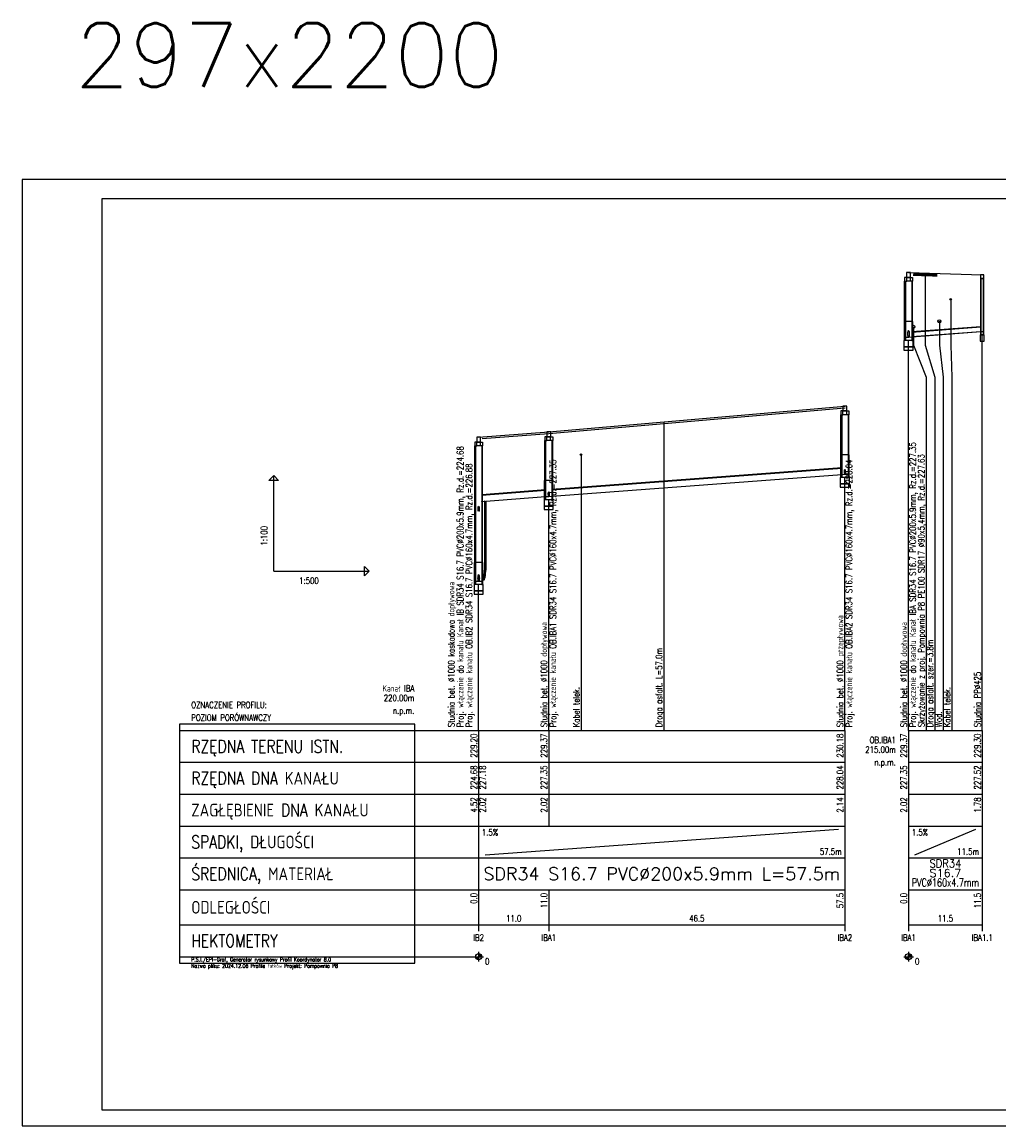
# Model space of a CAD drawing. Header units: metres. Extents: x -25 to 2175, y -3394 to -342.
# Tile 1 of 52: x -25 to 282, y -3394 to -3047. Entities that reach past the tile are written whole.
import ezdxf
from ezdxf.enums import TextEntityAlignment as Align

# ---------------------------------------------------------------- set-up
doc = ezdxf.new("R2010")
doc.units = ezdxf.units.M
doc.header["$LTSCALE"] = 0.2
doc.layers.get('0').update_dxf_attribs({"color": 8, "linetype": 'CONTINUOUS'})
for name, color, linetype in [('Linie_tabeli', 7, 'CONTINUOUS'), ('Pompownia_P8_Armatura', 7, 'CONTINUOUS'), ('Pompownia_P8_Liczby', 7, 'CONTINUOUS'), ('Pompownia_P8_Linie_opisowe', 7, 'CONTINUOUS'), ('Pompownia_P8_Linie_tabeli', 7, 'CONTINUOUS'), ('Pompownia_P8_Odcinki', 7, 'CONTINUOUS'), ('Pompownia_P8_Opis_PZ', 7, 'CONTINUOUS'), ('Pompownia_P8_Opis_skrz', 1, 'CONTINUOUS'), ('Pompownia_P8_Opis_uzbr_n', 7, 'CONTINUOUS'), ('Pompownia_P8_Opis_wl', 7, 'CONTINUOUS'), ('Pompownia_P8_Teren_istn', 3, 'CONTINUOUS'), ('Pompownia_P8_Uzbr_nadz', 7, 'CONTINUOUS'), ('Pompownia_P8_Uzbr_podz', 7, 'CONTINUOUS'), ('Pompownia_P8_Wezly', 7, 'CONTINUOUS'), ('warstwa_nr_0', 8, 'CONTINUOUS')]:
    doc.layers.add(name, color=color, linetype=linetype)
doc.styles.get("Standard").update_dxf_attribs({"font": 'simplex.shx'})

msp = doc.modelspace()

# ---------------------------------------------------------------- linework, layer by layer
at = {"layer": 'Linie_tabeli'}
msp.add_lwpolyline([(0.29, -3388.66), (2169.29, -3388.66), (2169.29, -3102.66), (0.29, -3102.66)], close=True, dxfattribs=at)
at = {"layer": 'Pompownia_P8_Armatura'}
for p, q in [((120.23, -3220.58), (120.23, -3222.38)), ((120.5, -3219.23), (120.86, -3219.23))]:
    msp.add_line(p, q, dxfattribs=at)
for points in [[(120.53, -3219.23), (120.53, -3197.6), (120.51, -3197.6), (120.51, -3219.23)], [(120.83, -3219.23), (120.83, -3197.6), (120.84, -3197.6), (120.84, -3219.23)], [(119.63, -3220.73), (120.23, -3220.73), (120.23, -3220.65), (119.63, -3220.65)], [(119.63, -3222.23), (120.23, -3222.23), (120.23, -3222.3), (119.63, -3222.3)]]:
    msp.add_lwpolyline(points, close=True, dxfattribs=at)
for points in [[(120.23, -3220.73), (120.28, -3220.71), (120.32, -3220.65), (120.37, -3220.56), (120.41, -3220.44), (120.44, -3220.29), (120.47, -3220.11), (120.5, -3219.91), (120.52, -3219.69), (120.53, -3219.46), (120.53, -3219.23)], [(120.23, -3220.65), (120.27, -3220.63), (120.32, -3220.58), (120.36, -3220.5), (120.4, -3220.38), (120.43, -3220.24), (120.46, -3220.07), (120.48, -3219.87), (120.5, -3219.67), (120.51, -3219.45), (120.51, -3219.23)], [(120.23, -3222.23), (120.32, -3222.19), (120.42, -3222.08), (120.5, -3221.9), (120.58, -3221.65), (120.65, -3221.35), (120.72, -3220.99), (120.76, -3220.59), (120.8, -3220.15), (120.82, -3219.7), (120.83, -3219.23)], [(120.23, -3222.3), (120.33, -3222.26), (120.42, -3222.15), (120.51, -3221.97), (120.59, -3221.72), (120.66, -3221.4), (120.73, -3221.03), (120.78, -3220.62), (120.81, -3220.18), (120.84, -3219.71), (120.84, -3219.23)]]:
    msp.add_lwpolyline(points, dxfattribs=at)
at = {"layer": 'Pompownia_P8_Liczby'}
for p, q in [((117.96, -3341.28), (119.3, -3339.79)), ((117.96, -3341.28), (119.3, -3339.79)), ((117.96, -3341.28), (119.3, -3339.79)), ((118.01, -3341.33), (119.25, -3339.75)), ((118.01, -3341.33), (119.25, -3339.75)), ((118.01, -3341.33), (119.25, -3339.75)), ((118.07, -3341.37), (119.19, -3339.71)), ((118.07, -3341.37), (119.19, -3339.71)), ((118.07, -3341.37), (119.19, -3339.71)), ((118.13, -3341.4), (119.13, -3339.67)), ((118.13, -3341.4), (119.13, -3339.67)), ((118.13, -3341.4), (119.13, -3339.67)), ((118.19, -3341.44), (119.07, -3339.64)), ((118.19, -3341.44), (119.07, -3339.64)), ((118.19, -3341.44), (119.07, -3339.64)), ((118.26, -3341.46), (119, -3339.61)), ((118.26, -3341.46), (119, -3339.61)), ((118.26, -3341.46), (119, -3339.61)), ((118.32, -3341.49), (118.94, -3339.59)), ((118.32, -3341.49), (118.94, -3339.59)), ((118.32, -3341.49), (118.94, -3339.59)), ((118.39, -3341.51), (118.87, -3339.57)), ((118.39, -3341.51), (118.87, -3339.57)), ((118.39, -3341.51), (118.87, -3339.57)), ((118.46, -3341.52), (118.8, -3339.55)), ((118.46, -3341.52), (118.8, -3339.55)), ((118.46, -3341.52), (118.8, -3339.55)), ((118.53, -3341.53), (118.73, -3339.54)), ((118.53, -3341.53), (118.73, -3339.54)), ((118.53, -3341.53), (118.73, -3339.54)), ((118.59, -3341.54), (118.66, -3339.54)), ((118.59, -3341.54), (118.66, -3339.54)), ((118.59, -3341.54), (118.66, -3339.54)), ((118.63, -3339.04), (118.63, -3342.04)), ((118.63, -3339.04), (118.63, -3342.04)), ((118.63, -3339.04), (118.63, -3342.04)), ((252.93, -3341.28), (254.27, -3339.79)), ((252.98, -3341.33), (254.21, -3339.75)), ((253.04, -3341.37), (254.16, -3339.71)), ((253.1, -3341.4), (254.1, -3339.67)), ((253.16, -3341.44), (254.04, -3339.64)), ((253.22, -3341.46), (253.97, -3339.61)), ((253.29, -3341.49), (253.91, -3339.59)), ((253.36, -3341.51), (253.84, -3339.57)), ((253.42, -3341.52), (253.77, -3339.55)), ((253.49, -3341.53), (253.7, -3339.54)), ((253.56, -3341.54), (253.63, -3339.54)), ((253.6, -3339.04), (253.6, -3342.04)), ((117.13, -3340.54), (120.13, -3340.54)), ((117.13, -3340.54), (120.13, -3340.54)), ((117.13, -3340.54), (120.13, -3340.54)), ((117.63, -3340.61), (119.63, -3340.47)), ((117.63, -3340.61), (119.63, -3340.47)), ((117.63, -3340.61), (119.63, -3340.47)), ((117.64, -3340.68), (119.62, -3340.4)), ((117.64, -3340.68), (119.62, -3340.4)), ((117.64, -3340.68), (119.62, -3340.4)), ((117.65, -3340.75), (119.61, -3340.33)), ((117.65, -3340.75), (119.61, -3340.33)), ((117.65, -3340.75), (119.61, -3340.33)), ((117.67, -3340.81), (119.59, -3340.26)), ((117.67, -3340.81), (119.59, -3340.26)), ((117.67, -3340.81), (119.59, -3340.26)), ((117.69, -3340.88), (119.57, -3340.2)), ((117.69, -3340.88), (119.57, -3340.2)), ((117.69, -3340.88), (119.57, -3340.2)), ((117.72, -3340.94), (119.54, -3340.13)), ((117.72, -3340.94), (119.54, -3340.13)), ((117.72, -3340.94), (119.54, -3340.13)), ((117.75, -3341.01), (119.51, -3340.07)), ((117.75, -3341.01), (119.51, -3340.07)), ((117.75, -3341.01), (119.51, -3340.07)), ((117.78, -3341.07), (119.48, -3340.01)), ((117.78, -3341.07), (119.48, -3340.01)), ((117.78, -3341.07), (119.48, -3340.01)), ((117.82, -3341.12), (119.44, -3339.95)), ((117.82, -3341.12), (119.44, -3339.95)), ((117.82, -3341.12), (119.44, -3339.95)), ((117.86, -3341.18), (119.4, -3339.89)), ((117.86, -3341.18), (119.4, -3339.89)), ((117.86, -3341.18), (119.4, -3339.89)), ((117.91, -3341.23), (119.35, -3339.84)), ((117.91, -3341.23), (119.35, -3339.84)), ((117.91, -3341.23), (119.35, -3339.84)), ((252.1, -3340.54), (255.1, -3340.54)), ((252.6, -3340.61), (254.6, -3340.47)), ((252.61, -3340.68), (254.59, -3340.4)), ((252.62, -3340.75), (254.58, -3340.33)), ((252.64, -3340.81), (254.56, -3340.26)), ((252.66, -3340.88), (254.54, -3340.2)), ((252.68, -3340.94), (254.51, -3340.13)), ((252.72, -3341.01), (254.48, -3340.07)), ((252.75, -3341.07), (254.45, -3340.01)), ((252.79, -3341.12), (254.41, -3339.95)), ((252.83, -3341.18), (254.36, -3339.89)), ((252.88, -3341.23), (254.32, -3339.84))]:
    msp.add_line(p, q, dxfattribs=at)
for centre in [(118.63, -3340.54), (118.63, -3340.54), (118.63, -3340.54), (253.6, -3340.54)]:
    msp.add_circle(centre, 1, dxfattribs=at)
at = {"layer": 'Pompownia_P8_Linie_opisowe'}
for p, q in [((176.73, -3172.69), (176.73, -3269.54)), ((150.79, -3182.95), (150.79, -3269.54))]:
    msp.add_line(p, q, dxfattribs=at)
for points in [[(258.84, -3126), (258.84, -3148.66), (261.8, -3158.66), (261.8, -3269.54)], [(266.82, -3134.24), (266.82, -3148.66), (267.2, -3158.66), (267.2, -3269.54)], [(263.28, -3141.13), (263.28, -3148.66), (264.5, -3158.66), (264.5, -3269.54)], [(255.13, -3143.23), (255.13, -3148.66), (259.1, -3158.66), (259.1, -3269.54)]]:
    msp.add_lwpolyline(points, dxfattribs=at)
at = {"layer": 'Pompownia_P8_Linie_tabeli'}
for p, q in [((54.28, -3219.54), (54.28, -3189.54)), ((54.28, -3219.54), (84.28, -3219.54)), ((24.71, -3269.54), (118.63, -3269.54)), ((118.63, -3269.54), (233.6, -3269.54)), ((118.63, -3269.54), (118.63, -3299.54)), ((118.63, -3269.54), (118.63, -3330.54)), ((140.63, -3269.54), (140.63, -3299.54)), ((233.6, -3269.54), (233.6, -3299.54)), ((233.6, -3269.54), (233.6, -3330.54)), ((253.6, -3269.54), (276.73, -3269.54)), ((253.6, -3269.54), (253.6, -3299.54)), ((253.6, -3269.54), (253.6, -3330.54)), ((276.73, -3269.54), (276.73, -3299.54)), ((276.73, -3269.54), (276.73, -3330.54)), ((24.71, -3279.54), (118.63, -3279.54)), ((118.63, -3279.54), (233.6, -3279.54)), ((253.6, -3279.54), (276.73, -3279.54)), ((24.71, -3289.54), (118.63, -3289.54)), ((118.63, -3289.54), (233.6, -3289.54)), ((253.6, -3289.54), (276.73, -3289.54)), ((24.71, -3299.54), (118.63, -3299.54)), ((118.63, -3299.54), (233.6, -3299.54)), ((118.63, -3299.54), (118.63, -3309.54)), ((120.63, -3308.54), (231.6, -3300.54)), ((233.6, -3299.54), (233.6, -3309.54)), ((253.6, -3299.54), (276.73, -3299.54)), ((253.6, -3299.54), (253.6, -3309.54)), ((255.6, -3308.54), (274.73, -3300.54)), ((276.73, -3299.54), (276.73, -3309.54)), ((24.71, -3309.54), (118.63, -3309.54)), ((118.63, -3309.54), (233.6, -3309.54)), ((233.6, -3309.54), (233.6, -3319.54)), ((253.6, -3309.54), (276.73, -3309.54)), ((276.73, -3309.54), (276.73, -3319.54)), ((24.71, -3319.54), (118.63, -3319.54)), ((118.63, -3319.54), (233.6, -3319.54)), ((118.63, -3319.54), (118.63, -3332.54)), ((140.63, -3319.54), (140.63, -3332.54)), ((233.6, -3319.54), (233.6, -3332.54)), ((253.6, -3319.54), (276.73, -3319.54)), ((253.6, -3319.54), (253.6, -3332.54)), ((276.73, -3319.54), (276.73, -3332.54)), ((24.71, -3330.54), (118.63, -3330.54)), ((118.63, -3330.54), (233.6, -3330.54)), ((253.6, -3330.54), (276.73, -3330.54)), ((24.71, -3340.54), (118.63, -3340.54))]:
    msp.add_line(p, q, dxfattribs=at)
for points in [[(276.73, -3269.54), (276.73, -3145.37)], [(253.6, -3269.54), (253.6, -3147.15)], [(233.6, -3269.54), (233.6, -3190.18)], [(140.63, -3269.54), (140.63, -3197.15)], [(118.63, -3269.54), (118.63, -3223.75)]]:
    msp.add_lwpolyline(points, dxfattribs=at)
for points in [[(54.28, -3189.54), (55.78, -3191.04), (52.78, -3191.04)], [(84.28, -3219.54), (82.78, -3221.04), (82.78, -3218.04)], [(24.71, -3342.54), (98.63, -3342.54), (98.63, -3267.54), (24.71, -3267.54)]]:
    msp.add_lwpolyline(points, close=True, dxfattribs=at)
at = {"layer": 'Pompownia_P8_Odcinki'}
for points in [[(254.6, -3144.5), (276.3, -3142.87), (276.3, -3142.82), (254.6, -3144.45)], [(254.6, -3146), (276.3, -3144.37), (276.3, -3144.42), (254.6, -3146.05)], [(141.63, -3194), (232.6, -3187.18), (232.6, -3187.08), (141.63, -3193.9)], [(141.63, -3196), (232.6, -3189.18), (232.6, -3189.28), (141.63, -3196.1)], [(119.63, -3195.65), (139.63, -3194.15), (139.63, -3194.05), (119.63, -3195.55)], [(119.63, -3197.65), (139.63, -3196.15), (139.63, -3196.25), (119.63, -3197.75)]]:
    msp.add_lwpolyline(points, close=True, dxfattribs=at)
at = {"layer": 'Pompownia_P8_Opis_wl'}
for centre, major_axis in [((253.6, -3145.08), (0, -1.1)), ((253.6, -3145.08), (0, -1)), ((233.6, -3188.35), (0, -0.8)), ((233.6, -3188.35), (0, -0.753)), ((140.63, -3195.32), (0, -0.8)), ((140.63, -3195.32), (0, -0.753)), ((118.63, -3199.97), (0, -0.8)), ((118.63, -3199.97), (0, -0.753)), ((118.63, -3221.73), (0, -1.1)), ((118.63, -3221.73), (0, -1))]:
    msp.add_ellipse(centre, major_axis=major_axis, ratio=0.2, dxfattribs=at)
at = {"layer": 'Pompownia_P8_Teren_istn'}
for points in [[(253.6, -3125.84), (276.73, -3126.54)], [(118.63, -3177.54), (140.63, -3175.84), (233.6, -3167.74)]]:
    msp.add_lwpolyline(points, dxfattribs=at)
at = {"layer": 'Pompownia_P8_Uzbr_nadz'}
msp.add_lwpolyline([(255.04, -3126.38, 1, 1, 0), (262.64, -3126.61, 1, 1, 0)], format="xyseb", dxfattribs=at)
msp.add_lwpolyline([(119.73, -3177.95), (140.63, -3176.34), (233.6, -3168.24), (233.73, -3168.24)], dxfattribs=at)
at = {"layer": 'Pompownia_P8_Uzbr_podz'}
for centre, radius in [((266.82, -3134.24), 0.25), ((263.28, -3141.13), 0.472), ((263.28, -3141.13), 0.45), ((255.13, -3142.83), 0.45), ((255.13, -3142.83), 0.396), ((150.79, -3182.95), 0.25)]:
    msp.add_circle(centre, radius, dxfattribs=at)
at = {"layer": 'Pompownia_P8_Wezly'}
for p, q in [((254.2, -3127.34), (253, -3127.34)), ((254.2, -3128.54), (253, -3128.54)), ((254.72, -3141.14), (252.48, -3141.14)), ((234.2, -3169.24), (233, -3169.24)), ((234.2, -3170.44), (233, -3170.44)), ((119.23, -3179.04), (118.03, -3179.04)), ((119.23, -3180.24), (118.03, -3180.24)), ((141.23, -3177.34), (140.03, -3177.34)), ((141.23, -3178.54), (140.03, -3178.54)), ((234.72, -3183.04), (232.48, -3183.04)), ((141.75, -3191.14), (139.51, -3191.14)), ((119.75, -3216.84), (117.51, -3216.84))]:
    msp.add_line(p, q, dxfattribs=at)
for points in [[(253, -3127.34), (252.35, -3127.34), (252.35, -3128.54), (253, -3128.54)], [(252.97, -3127.34), (254.22, -3127.34), (254.22, -3125.84), (252.97, -3125.84)], [(254.2, -3127.34), (254.85, -3127.34), (254.85, -3128.54), (254.2, -3128.54)], [(276.19, -3127.74), (277.26, -3127.74), (277.26, -3126.54), (276.19, -3126.54)], [(276.19, -3145.37), (277.26, -3145.37), (277.26, -3127.74), (276.19, -3127.74)], [(276.3, -3145.37), (277.15, -3145.37), (277.15, -3127.74), (276.3, -3127.74)], [(252.6, -3141.14), (252.35, -3141.14), (252.35, -3128.54), (252.6, -3128.54)], [(254.6, -3141.14), (254.85, -3141.14), (254.85, -3128.54), (254.6, -3128.54)], [(252.6, -3147.15), (252.28, -3147.15), (252.28, -3141.14), (252.6, -3141.14)], [(254.6, -3147.15), (254.92, -3147.15), (254.92, -3141.14), (254.6, -3141.14)], [(276.11, -3147.37), (277.34, -3147.37), (277.34, -3145.37), (276.11, -3145.37)], [(276.73, -3145.37), (276.3, -3145.37), (276.3, -3144.37), (276.73, -3144.34), (277.15, -3144.34), (277.15, -3145.37)], [(252.16, -3149.15), (255.04, -3149.15), (255.04, -3147.15), (252.16, -3147.15)], [(252.16, -3150.15), (255.04, -3150.15), (255.04, -3149.15), (252.16, -3149.15)], [(253.6, -3147.15), (252.6, -3147.15), (252.6, -3146.08), (253.6, -3146.08), (254.6, -3146), (254.6, -3147.15)], [(233, -3169.24), (232.35, -3169.24), (232.35, -3170.44), (233, -3170.44)], [(232.97, -3169.24), (234.22, -3169.24), (234.22, -3167.74), (232.97, -3167.74)], [(234.2, -3169.24), (234.85, -3169.24), (234.85, -3170.44), (234.2, -3170.44)], [(232.6, -3183.04), (232.35, -3183.04), (232.35, -3170.44), (232.6, -3170.44)], [(234.6, -3183.04), (234.85, -3183.04), (234.85, -3170.44), (234.6, -3170.44)], [(140.01, -3177.34), (141.26, -3177.34), (141.26, -3175.84), (140.01, -3175.84)], [(118.03, -3179.04), (117.38, -3179.04), (117.38, -3180.24), (118.03, -3180.24)], [(117.63, -3216.84), (117.38, -3216.84), (117.38, -3180.24), (117.63, -3180.24)], [(118.01, -3179.04), (119.25, -3179.04), (119.25, -3177.54), (118.01, -3177.54)], [(119.23, -3179.04), (119.88, -3179.04), (119.88, -3180.24), (119.23, -3180.24)], [(119.63, -3216.84), (119.88, -3216.84), (119.88, -3180.24), (119.63, -3180.24)], [(140.03, -3177.34), (139.38, -3177.34), (139.38, -3178.54), (140.03, -3178.54)], [(139.63, -3191.14), (139.38, -3191.14), (139.38, -3178.54), (139.63, -3178.54)], [(141.23, -3177.34), (141.88, -3177.34), (141.88, -3178.54), (141.23, -3178.54)], [(141.63, -3191.14), (141.88, -3191.14), (141.88, -3178.54), (141.63, -3178.54)], [(232.6, -3190.18), (232.28, -3190.18), (232.28, -3183.04), (232.6, -3183.04)], [(234.6, -3190.18), (234.92, -3190.18), (234.92, -3183.04), (234.6, -3183.04)], [(232.16, -3192.18), (235.04, -3192.18), (235.04, -3190.18), (232.16, -3190.18)], [(233.6, -3190.18), (232.6, -3190.18), (232.6, -3189.18), (233.6, -3189.1), (234.6, -3189.1), (234.6, -3190.18)], [(139.63, -3197.15), (139.31, -3197.15), (139.31, -3191.14), (139.63, -3191.14)], [(141.63, -3197.15), (141.95, -3197.15), (141.95, -3191.14), (141.63, -3191.14)], [(232.16, -3193.18), (235.04, -3193.18), (235.04, -3192.18), (232.16, -3192.18)], [(139.19, -3199.15), (142.07, -3199.15), (142.07, -3197.15), (139.19, -3197.15)], [(140.63, -3197.15), (139.63, -3197.15), (139.63, -3196.15), (140.63, -3196.08), (141.63, -3196), (141.63, -3197.15)], [(139.19, -3200.15), (142.07, -3200.15), (142.07, -3199.15), (139.19, -3199.15)], [(117.63, -3223.75), (117.31, -3223.75), (117.31, -3216.84), (117.63, -3216.84)], [(119.63, -3223.75), (119.95, -3223.75), (119.95, -3216.84), (119.63, -3216.84)], [(117.19, -3225.75), (120.07, -3225.75), (120.07, -3223.75), (117.19, -3223.75)], [(118.63, -3223.75), (117.63, -3223.75), (117.63, -3222.73), (118.63, -3222.73), (119.63, -3222.65), (119.63, -3223.75)], [(117.19, -3226.75), (120.07, -3226.75), (120.07, -3225.75), (117.19, -3225.75)]]:
    msp.add_lwpolyline(points, close=True, dxfattribs=at)
at = {"layer": 'warstwa_nr_0'}
msp.add_lwpolyline([(-24.71, -3393.66), (2175.29, -3393.66), (2175.29, -3096.66), (-24.71, -3096.66)], close=True, dxfattribs=at)

# ---------------------------------------------------------------- texts
at = {"lineweight": 18, "insert": (-8.13, -3047.56), "char_height": 20, "width": 121.6463, "attachment_point": 1}
msp.add_mtext('297x2200', dxfattribs=at)
at = {"layer": 'Pompownia_P8_Liczby', "width": 0.8}
msp.add_text('1:100', height=2, rotation=90, dxfattribs=at).set_placement((52.28, -3211.54))
for s, p in [('1:500', (62.28, -3223.54)), ('1.5%', (119.63, -3302.54)), ('1.5%', (254.6, -3302.54)), ('0', (120.63, -3343.04)), ('0', (120.63, -3343.04)), ('0', (120.63, -3343.04)), ('0', (255.6, -3343.04))]:
    msp.add_text(s, height=2, dxfattribs=at).set_placement(p)
for s, p in [('229.20', (118.13, -3270.54)), ('229.37', (140.13, -3270.54)), ('230.18', (233.1, -3270.54)), ('229.37', (253.1, -3270.54)), ('229.30', (276.23, -3270.54)), ('224.68', (118.13, -3280.54)), ('227.18', (120.88, -3280.54)), ('227.35', (140.13, -3280.54)), ('228.04', (233.1, -3280.54)), ('227.35', (253.1, -3280.54)), ('227.52', (276.23, -3280.54)), ('4.52', (118.13, -3290.54)), ('2.02', (120.88, -3290.54)), ('2.02', (140.13, -3290.54)), ('2.14', (233.1, -3290.54)), ('2.02', (253.1, -3290.54)), ('1.78', (276.23, -3290.54)), ('0.0', (118.13, -3320.54)), ('11.0', (140.13, -3320.54)), ('57.5', (233.1, -3320.54)), ('0.0', (253.1, -3320.54)), ('11.5', (276.23, -3320.54))]:
    msp.add_text(s, height=2, rotation=90, dxfattribs=at).set_placement(p, align=Align.RIGHT)
for s, p in [('57.5m', (232.6, -3308.54)), ('11.5m', (275.73, -3308.54))]:
    msp.add_text(s, height=2, dxfattribs=at).set_placement(p, align=Align.RIGHT)
at = {"layer": 'Pompownia_P8_Liczby'}
for s, height, width, p, p2 in [('SDR34', 2.5, 0.865979, (260.16, -3312.54), (270.16, -3312.54)), ('SDR34 S16.7 PVC%%c200x5.9mm L=57.5m', 4, 0.907407, (120.11, -3316.54), (232.11, -3316.54)), ('S16.7', 2.5, 1.05, (260.16, -3315.54), (270.16, -3315.54)), ('PVC%%c160x4.7mm', 2.5, 0.69323, (254.6, -3318.54), (275.73, -3318.54))]:
    msp.add_text(s, height=height, dxfattribs=dict(at, width=width)).set_placement(p, p2, align=Align.FIT)
at = {"layer": 'Pompownia_P8_Liczby', "width": 0.8}
for s, p in [('11.0', (129.63, -3329.54)), ('46.5', (187.12, -3329.54)), ('11.5', (265.16, -3329.54)), ('IB2', (118.63, -3335.54)), ('IBA1', (140.63, -3335.54)), ('IBA2', (233.6, -3335.54)), ('IBA1', (253.6, -3335.54)), ('IBA1.1', (276.73, -3335.54))]:
    msp.add_text(s, height=2, dxfattribs=at).set_placement(p, align=Align.CENTER)
at = {"layer": 'Pompownia_P8_Linie_tabeli', "width": 0.8}
for s, p in [('Kanał IBA', (98.43, -3257.33)), ('220.00m', (98.43, -3260.33)), ('n.p.m.', (98.43, -3264.33)), ('OB.IBA1', (249.6, -3273.54)), ('215.00m', (249.6, -3276.54)), ('n.p.m.', (249.6, -3280.54))]:
    msp.add_text(s, height=2, dxfattribs=at).set_placement(p, align=Align.RIGHT)
for s, height, p in [('OZNACZENIE PROFILU:', 2, (28.41, -3262.54)), ('POZIOM PORÓWNAWCZY', 2, (28.41, -3266.54)), ('RZĘDNA TERENU ISTN.', 4, (28.41, -3276.54)), ('RZĘDNA DNA KANAŁU', 4, (28.41, -3286.54)), ('ZAGŁĘBIENIE DNA KANAŁU', 4, (28.41, -3296.54)), ('SPADKI, DŁUGOŚCI', 4, (28.41, -3306.54)), ('ŚREDNICA, MATERIAŁ', 4, (28.41, -3316.54)), ('ODLEGŁOŚCI', 4, (28.41, -3327.04)), ('HEKTOMETRY', 4, (28.41, -3337.54)), ('P.S.I./EPI-Graf, Generator rysunkowy Profil Koordynator 8.0', 1.2, (28.41, -3342.04)), ('Nazwa pliku: 2024.12.06 Profile fałków Projekt: Pompownia P8', 1.2, (28.41, -3344.04))]:
    msp.add_text(s, height=height, dxfattribs=at).set_placement(p)
at = {"layer": 'Pompownia_P8_Opis_PZ', "width": 0.8}
for s, p in [('Studnia bet. %%c1000 kaskadowa dopływowa', (111.03, -3268.54)), ('Studnia bet. %%c1000 dopływowa', (140.13, -3268.54)), ('Studnia bet. %%c1000 przepływowa', (233.1, -3268.54)), ('Studnia bet. %%c1000 dopływowa', (253.1, -3268.54)), ('Studnia PP%%c425', (276.23, -3268.54))]:
    msp.add_text(s, height=2, rotation=90, dxfattribs=at).set_placement(p)
at = {"layer": 'Pompownia_P8_Opis_skrz', "width": 0.8}
msp.add_text('Skrzyżowanie z proj. Pompownia P8 PE100 SDR17 %%C90x5,4mm, Rz.d.=227.63', height=2, rotation=90, dxfattribs=at).set_placement((258.6, -3268.54))
at = {"layer": 'Pompownia_P8_Opis_uzbr_n', "width": 0.8}
for s, p in [('Droga asfalt. szer.=3.8m', (261.3, -3268.54)), ('Droga asfalt. L=57.0m', (176.23, -3268.54)), ('Kabel telek.', (150.29, -3268.54)), ('Kabel telek.', (266.7, -3268.54)), ('Wod.', (264, -3268.54))]:
    msp.add_text(s, height=2, rotation=90, dxfattribs=at).set_placement(p)
at = {"layer": 'Pompownia_P8_Opis_wl', "width": 0.8}
for s, p in [('Proj. włączenie do kanału Kanał IB SDR34 S16.7 PVC%%c200x5.9mm, Rz.d.=224.68', (113.83, -3268.54)), ('Proj. włączenie do kanału Kanał IBA SDR34 S16.7 PVC%%c200x5.9mm, Rz.d.=227.35', (255.9, -3268.54)), ('Proj. włączenie kanału OB.IB2 SDR34 S16.7 PVC%%c160x4.7mm, Rz.d.=226.88', (116.63, -3268.54)), ('Proj. włączenie kanału OB.IBA1 SDR34 S16.7 PVC%%c160x4.7mm, Rz.d.=227.35', (142.93, -3268.54)), ('Proj. włączenie kanału OB.IBA2 SDR34 S16.7 PVC%%c160x4.7mm, Rz.d.=228.04', (235.9, -3268.54))]:
    msp.add_text(s, height=2, rotation=90, dxfattribs=at).set_placement(p)

doc.saveas('drawing.dxf')
